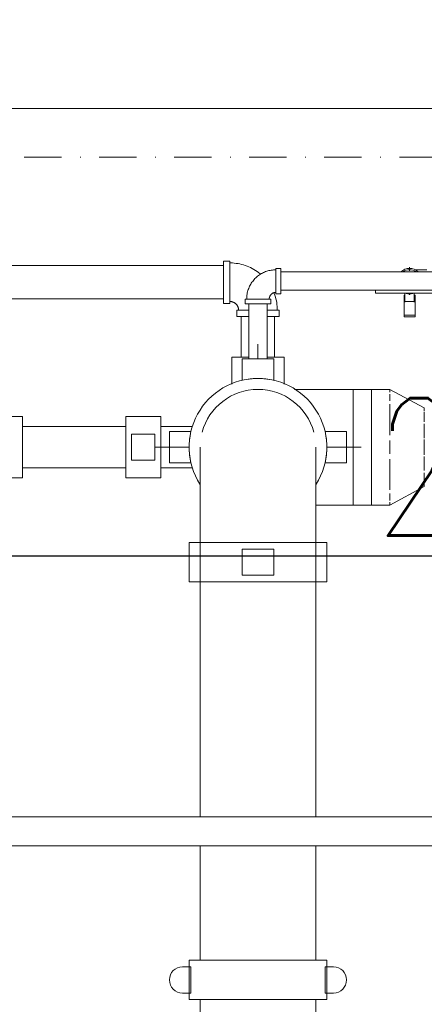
# Model space of a CAD drawing. Header units: millimetres. Extents: x -303 to 588072, y -379 to 357555.
# Tile 39 of 88: x 562839 to 562898, y 340420 to 340563. Entities that reach past the tile are written whole.
import ezdxf

# ---------------------------------------------------------------- set-up
doc = ezdxf.new("R2010")
doc.units = ezdxf.units.MM
doc.header["$LTSCALE"] = 0.15
doc.header["$MEASUREMENT"] = 0
doc.header["$PDSIZE"] = -5
doc.linetypes.add('Kropki i Kreski', pattern=[72, 36, -18, 0, -18])
for name, color, linetype in [('2_ściany wewnętrzne.ISTN', 7, 'Continuous'), ('3_pompownia.K_IR', 7, 'Continuous'), ('4_osie.ISTN', 7, 'Continuous'), ('RFD_3', 4, 'Continuous'), ('RFD_5', 8, 'Continuous'), ('RFD_5 @ 10', 8, 'Continuous')]:
    doc.layers.add(name, color=color, linetype=linetype)
doc.styles.get("Standard").update_dxf_attribs({"font": 'simplex.shx', "width": 0.75})
doc.dimstyles.new('opis 1.1', dxfattribs={"dimscale": 0, "dimtxt": 2, "dimasz": 1, "dimexe": 0.5, "dimexo": 1, "dimgap": 0, "dimtad": 0, "dimdec": 1, "dimrnd": 0.5, "dimdsep": 46, "dimtxsty": 'Standard', "dimblk1": 'OBLIQUE', "dimblk2": 'OBLIQUE', "dimsah": 1, "dimcen": 1, "dimdle": 0.5, "dimclrd": 256, "dimclre": 256, "dimclrt": 4, "dimadec": 0, "dimazin": 2, "dimtm": 1e-09, "dimtfac": 0.75, "dimtdec": 1, "dimtmove": 0, "dimatfit": 3, "dimfxl": 0, "dimtvp": 0.75, "dimtolj": 1, "dimtzin": 0, "dimlwd": -1, "dimlwe": -1, "dimarcsym": 0})

# ---------------------------------------------------------------- blocks, each defined once
blk = doc.blocks.new('rfrefrffff')
at = {"layer": '2_ściany wewnętrzne.ISTN', "color": 252, "linetype": 'Continuous', "lineweight": 0, "flags": 128}
blk.add_lwpolyline([(562759.63, 340549.94), (563208.63, 340549.94)], dxfattribs=at)
at = {"layer": '3_pompownia.K_IR', "color": 254, "linetype": 'Continuous', "lineweight": 15}
for p, q in [((562868.69, 340527.11), (562774.73, 340527.11)), ((562869.62, 340527.77), (562868.69, 340527.77)), ((562868.69, 340527.77), (562868.69, 340521.61)), ((562869.62, 340521.61), (562869.62, 340527.77)), ((562895.71, 340526.33), (562895.71, 340526.86)), ((562895.71, 340526.71), (562895.71, 340526.86)), ((562895.71, 340526.71), (562895.71, 340526.86)), ((562876.99, 340526.71), (562876.3, 340526.71)), ((562876.3, 340526.71), (562876.3, 340523.01)), ((562876.99, 340523.01), (562876.99, 340526.71)), ((562907.71, 340526.19), (562876.99, 340526.19)), ((562898.22, 340526.5), (562896.54, 340526.5)), ((562876.3, 340523.01), (562876.99, 340523.01)), ((562876.99, 340523.52), (562907.71, 340523.52)), ((562890.78, 340523.52), (562890.78, 340523.08)), ((562890.78, 340523.08), (562900.64, 340523.08)), ((562894.91, 340521.96), (562894.91, 340522.8)), ((562895.05, 340522.8), (562894.91, 340522.8)), ((562895.04, 340523.08), (562895.04, 340521.8)), ((562895.71, 340522.86), (562895.71, 340523.08)), ((562895.71, 340522.86), (562895.71, 340523.01)), ((562895.71, 340522.86), (562895.71, 340523.01)), ((562896.51, 340522.8), (562896.37, 340522.8)), ((562896.39, 340521.8), (562896.39, 340523.08)), ((562896.51, 340522.8), (562896.51, 340521.96)), ((562774.73, 340522.27), (562868.69, 340522.27)), ((562868.69, 340521.61), (562869.62, 340521.61)), ((562871.84, 340522.25), (562871.84, 340521.56)), ((562875.54, 340522.25), (562871.84, 340522.25)), ((562871.84, 340521.56), (562875.54, 340521.56)), ((562872.34, 340521.56), (562872.34, 340513.56)), ((562875.04, 340513.56), (562875.04, 340521.56)), ((562875.54, 340521.56), (562875.54, 340522.25)), ((562894.91, 340521.91), (562894.91, 340521.96)), ((562894.91, 340519.91), (562894.91, 340521.91)), ((562896.51, 340521.91), (562894.91, 340521.91)), ((562896.51, 340521.96), (562896.51, 340521.91)), ((562896.51, 340521.91), (562896.51, 340519.91)), ((562870.61, 340520.62), (562870.61, 340519.69)), ((562872.33, 340520.62), (562870.61, 340520.62)), ((562870.61, 340519.69), (562872.33, 340519.69)), ((562871.27, 340519.69), (562871.27, 340513.77)), ((562876.77, 340520.62), (562875.04, 340520.62)), ((562875.04, 340519.69), (562876.77, 340519.69)), ((562876.11, 340513.77), (562876.11, 340519.69)), ((562876.77, 340519.69), (562876.77, 340520.62)), ((562894.91, 340519.66), (562894.91, 340519.91)), ((562894.91, 340519.91), (562896.51, 340519.91)), ((562894.91, 340519.66), (562896.51, 340519.66)), ((562896.51, 340519.91), (562896.51, 340519.66)), ((562873.69, 340513.56), (562873.69, 340515.69)), ((562869.88, 340513.77), (562869.88, 340509.85)), ((562872.33, 340513.77), (562869.88, 340513.77)), ((562875.97, 340513.56), (562871.4, 340513.56)), ((562871.4, 340513.56), (562871.4, 340511.65)), ((562877.5, 340513.77), (562875.05, 340513.77)), ((562875.97, 340511.65), (562875.97, 340513.56)), ((562877.5, 340509.85), (562877.5, 340513.77)), ((562871.4, 340510.43), (562871.4, 340511.65)), ((562875.97, 340511.65), (562875.97, 340510.43)), ((562872.34, 340510.6), (562872.34, 340510.52)), ((562875.04, 340510.52), (562875.04, 340510.6)), ((562890.2, 340509.11), (562887.53, 340509.11)), ((562887.53, 340509.11), (562887.53, 340500.69)), ((562887.53, 340500.69), (562887.53, 340509.11)), ((562890.2, 340500.69), (562890.2, 340509.11)), ((562892.86, 340509.11), (562890.2, 340509.11)), ((562890.2, 340509.11), (562890.2, 340492.28)), ((562897.84, 340506.41), (562892.86, 340509.11)), ((562892.86, 340508.69), (562892.86, 340509.11)), ((562892.86, 340507.44), (562892.86, 340508.42)), ((562892.86, 340502.44), (562892.86, 340506.95)), ((562897.84, 340506.41), (562897.84, 340505.94)), ((562897.84, 340505.78), (562897.84, 340504.4)), ((562839.49, 340505.14), (562834.41, 340505.14)), ((562839.49, 340500.69), (562839.49, 340505.14)), ((562859.56, 340505.14), (562854.48, 340505.14)), ((562854.48, 340505.14), (562854.48, 340500.69)), ((562859.56, 340500.69), (562859.56, 340505.14)), ((562897.84, 340504.07), (562897.84, 340502.03)), ((562854.48, 340503.71), (562839.49, 340503.71)), ((562855.33, 340502.6), (562855.33, 340498.79)), ((562858.72, 340502.6), (562855.33, 340502.6)), ((562858.72, 340498.79), (562858.72, 340502.6)), ((562864.2, 340503.71), (562859.56, 340503.71)), ((562860.82, 340502.98), (562860.82, 340498.41)), ((562862.73, 340502.98), (562860.82, 340502.98)), ((562862.73, 340502.98), (562863.94, 340502.98)), ((562883.43, 340502.98), (562884.65, 340502.98)), ((562886.55, 340502.98), (562884.65, 340502.98)), ((562886.55, 340498.41), (562886.55, 340502.98)), ((562892.86, 340499.71), (562892.86, 340501.67)), ((562897.84, 340501.79), (562897.84, 340499.6)), ((562839.49, 340496.25), (562839.49, 340500.69)), ((562854.48, 340500.69), (562854.48, 340496.25)), ((562858.69, 340500.69), (562863.68, 340500.69)), ((562859.56, 340496.25), (562859.56, 340500.69)), ((562883.69, 340500.69), (562888.69, 340500.69)), ((562886.55, 340500.69), (562888.69, 340500.69)), ((562887.53, 340500.69), (562887.53, 340492.28)), ((562887.53, 340492.28), (562887.53, 340500.69)), ((562890.2, 340492.28), (562890.2, 340500.69)), ((562855.33, 340498.79), (562858.72, 340498.79)), ((562860.82, 340498.41), (562862.73, 340498.41)), ((562863.94, 340498.41), (562862.73, 340498.41)), ((562884.65, 340498.41), (562883.43, 340498.41)), ((562884.65, 340498.41), (562886.55, 340498.41)), ((562892.86, 340494.48), (562892.86, 340498.95)), ((562897.84, 340499.35), (562897.84, 340497.31)), ((562839.49, 340497.68), (562854.48, 340497.68)), ((562859.56, 340497.68), (562864.2, 340497.68)), ((562897.84, 340496.98), (562897.84, 340495.6)), ((562835.39, 340496.25), (562839.49, 340496.25)), ((562854.48, 340496.25), (562859.56, 340496.25)), ((562865.27, 340496.11), (562865.27, 340446.94)), ((562882.1, 340446.94), (562882.1, 340496.11)), ((562897.84, 340495.45), (562897.84, 340494.98)), ((562892.86, 340492.28), (562897.84, 340494.98)), ((562892.86, 340492.96), (562892.86, 340493.94)), ((562892.86, 340492.28), (562892.86, 340492.69)), ((562887.53, 340492.28), (562890.2, 340492.28)), ((562890.2, 340492.28), (562892.86, 340492.28)), ((562863.68, 340486.82), (562863.68, 340481.11)), ((562873.69, 340486.82), (562863.68, 340486.82)), ((562873.69, 340486.85), (562865.27, 340486.85)), ((562865.27, 340486.85), (562873.69, 340486.85)), ((562882.1, 340486.85), (562873.69, 340486.85)), ((562873.69, 340486.85), (562882.1, 340486.85)), ((562883.69, 340486.82), (562873.69, 340486.82)), ((562883.69, 340481.11), (562883.69, 340486.82)), ((562875.97, 340485.87), (562871.4, 340485.87)), ((562871.4, 340485.87), (562871.4, 340482.06)), ((562875.97, 340482.06), (562875.97, 340485.87)), ((562863.68, 340481.11), (562873.69, 340481.11)), ((562871.4, 340482.06), (562875.97, 340482.06)), ((562873.69, 340481.11), (562883.69, 340481.11)), ((562901.1, 340446.94), (562833.95, 340446.94)), ((562833.95, 340442.72), (562901.1, 340442.72)), ((562865.27, 340442.72), (562865.27, 340426.06)), ((562882.1, 340426.06), (562882.1, 340442.72)), ((562863.94, 340425.1), (562862.73, 340425.1)), ((562863.68, 340426.06), (562863.68, 340420.34)), ((562863.68, 340426.06), (562883.69, 340426.06)), ((562863.94, 340421.29), (562863.94, 340425.1)), ((562884.65, 340425.1), (562883.43, 340425.1)), ((562883.43, 340425.1), (562883.43, 340421.29)), ((562883.69, 340420.34), (562883.69, 340426.06)), ((562862.73, 340421.29), (562863.94, 340421.29)), ((562883.43, 340421.29), (562884.65, 340421.29)), ((562883.69, 340420.34), (562863.68, 340420.34)), ((562865.27, 340420.34), (562865.27, 340392.6)), ((562882.1, 340409.49), (562882.1, 340420.34))]:
    blk.add_line(p, q, dxfattribs=at)
at = {"layer": '3_pompownia.K_IR', "color": 254, "linetype": 'Continuous', "lineweight": 15, "flags": 128}
for points in [[(562874.09, 340525.85), (562874, 340525.92), (562873.78, 340526.09), (562873.56, 340526.26), (562873.33, 340526.41), (562873.1, 340526.55), (562872.86, 340526.69), (562872.61, 340526.81), (562872.36, 340526.93), (562872.11, 340527.03), (562871.85, 340527.13), (562871.59, 340527.21), (562871.32, 340527.29), (562871.06, 340527.35), (562870.79, 340527.4), (562870.51, 340527.44), (562870.24, 340527.47), (562869.97, 340527.49), (562869.69, 340527.5), (562869.62, 340527.5)], [(562876.3, 340526.5), (562876.13, 340526.49), (562875.96, 340526.48), (562875.79, 340526.47), (562875.62, 340526.44), (562875.45, 340526.41), (562875.29, 340526.38), (562875.12, 340526.33), (562874.96, 340526.28), (562874.8, 340526.23), (562874.64, 340526.16), (562874.49, 340526.09), (562874.33, 340526.02), (562874.19, 340525.94), (562874.04, 340525.85), (562873.9, 340525.76), (562873.76, 340525.66), (562873.62, 340525.55), (562873.49, 340525.44), (562873.37, 340525.33), (562873.25, 340525.21), (562873.13, 340525.08), (562873.02, 340524.96), (562872.92, 340524.82), (562872.82, 340524.69), (562872.72, 340524.54), (562872.63, 340524.4), (562872.55, 340524.25), (562872.47, 340524.1), (562872.4, 340523.95), (562872.34, 340523.79), (562872.28, 340523.63), (562872.23, 340523.47), (562872.18, 340523.3), (562872.14, 340523.14), (562872.11, 340522.97), (562872.08, 340522.8), (562872.06, 340522.63), (562872.05, 340522.46), (562872.05, 340522.29), (562872.05, 340522.25)], [(562875.33, 340522.25), (562875.33, 340522.29), (562875.33, 340522.33), (562875.33, 340522.36), (562875.34, 340522.4), (562875.35, 340522.44), (562875.35, 340522.48), (562875.36, 340522.52), (562875.38, 340522.55), (562875.39, 340522.59), (562875.4, 340522.63), (562875.42, 340522.66), (562875.44, 340522.7), (562875.46, 340522.73), (562875.47, 340522.76), (562875.5, 340522.8), (562875.52, 340522.83), (562875.54, 340522.86), (562875.57, 340522.89), (562875.59, 340522.92), (562875.62, 340522.94), (562875.65, 340522.97), (562875.68, 340523), (562875.71, 340523.02), (562875.74, 340523.04), (562875.77, 340523.06), (562875.81, 340523.08), (562875.84, 340523.1), (562875.87, 340523.12), (562875.91, 340523.14), (562875.95, 340523.15), (562875.98, 340523.17), (562876.02, 340523.18), (562876.06, 340523.19), (562876.09, 340523.2), (562876.13, 340523.2), (562876.17, 340523.21), (562876.21, 340523.21), (562876.25, 340523.22), (562876.29, 340523.22), (562876.3, 340523.22)], [(562876.5, 340520.62), (562876.49, 340520.9), (562876.47, 340521.17), (562876.45, 340521.45), (562876.41, 340521.72), (562876.36, 340521.99), (562876.3, 340522.26), (562876.23, 340522.52), (562876.15, 340522.79), (562876.05, 340523.04), (562876.03, 340523.11)], [(562869.62, 340521.88), (562869.67, 340521.88), (562869.72, 340521.88), (562869.77, 340521.87), (562869.82, 340521.87), (562869.87, 340521.86), (562869.92, 340521.85), (562869.97, 340521.83), (562870.01, 340521.82), (562870.06, 340521.8), (562870.11, 340521.78), (562870.15, 340521.76), (562870.2, 340521.74), (562870.24, 340521.72), (562870.29, 340521.69), (562870.33, 340521.66), (562870.37, 340521.63), (562870.41, 340521.6), (562870.45, 340521.57), (562870.49, 340521.54), (562870.52, 340521.5), (562870.56, 340521.46), (562870.59, 340521.42), (562870.62, 340521.39), (562870.65, 340521.34), (562870.68, 340521.3), (562870.7, 340521.26), (562870.73, 340521.22), (562870.75, 340521.17), (562870.77, 340521.13), (562870.79, 340521.08), (562870.81, 340521.03), (562870.82, 340520.98), (562870.84, 340520.93), (562870.85, 340520.89), (562870.86, 340520.84), (562870.87, 340520.79), (562870.87, 340520.74), (562870.88, 340520.69), (562870.88, 340520.64), (562870.88, 340520.62)], [(562879.02, 340509.11), (562879.14, 340509.11), (562879.59, 340509.11), (562880.05, 340509.11), (562880.52, 340509.11), (562881.01, 340509.11), (562881.5, 340509.11), (562882, 340509.11), (562882.51, 340509.11), (562883.03, 340509.11), (562883.56, 340509.11), (562884.09, 340509.11), (562884.63, 340509.11), (562885.18, 340509.11), (562885.72, 340509.11), (562886.27, 340509.11), (562886.83, 340509.11), (562887.38, 340509.11), (562887.53, 340509.11)], [(562865.27, 340500.69), (562865.27, 340500.68), (562865.27, 340500.65), (562865.27, 340500.59), (562865.27, 340500.51), (562865.27, 340500.42), (562865.27, 340500.29), (562865.27, 340500.15), (562865.27, 340499.99), (562865.27, 340499.8), (562865.27, 340499.6), (562865.27, 340499.37), (562865.27, 340499.13), (562865.27, 340498.86), (562865.27, 340498.58), (562865.27, 340498.27), (562865.27, 340497.95), (562865.27, 340497.61), (562865.27, 340497.26), (562865.27, 340496.88), (562865.27, 340496.49), (562865.27, 340496.09), (562865.27, 340495.67), (562865.27, 340495.23), (562865.27, 340494.79), (562865.27, 340494.33), (562865.27, 340493.86), (562865.27, 340493.37), (562865.27, 340492.88), (562865.27, 340492.38), (562865.27, 340491.86), (562865.27, 340491.34), (562865.27, 340490.82), (562865.27, 340490.28), (562865.27, 340489.75), (562865.27, 340489.2), (562865.27, 340488.65), (562865.27, 340488.1), (562865.27, 340487.55), (562865.27, 340487), (562865.27, 340486.85)], [(562882.1, 340486.85), (562882.1, 340487.4), (562882.1, 340487.95), (562882.1, 340488.51), (562882.1, 340489.05), (562882.1, 340489.6), (562882.1, 340490.14), (562882.1, 340490.67), (562882.1, 340491.2), (562882.1, 340491.73), (562882.1, 340492.24), (562882.1, 340492.74), (562882.1, 340493.24), (562882.1, 340493.73), (562882.1, 340494.2), (562882.1, 340494.66), (562882.1, 340495.12), (562882.1, 340495.55), (562882.1, 340495.98), (562882.1, 340496.39), (562882.1, 340496.78), (562882.1, 340497.16), (562882.1, 340497.52), (562882.1, 340497.86), (562882.1, 340498.19), (562882.1, 340498.5), (562882.1, 340498.79), (562882.1, 340499.06), (562882.1, 340499.31), (562882.1, 340499.54), (562882.1, 340499.75), (562882.1, 340499.94), (562882.1, 340500.11), (562882.1, 340500.26), (562882.1, 340500.39), (562882.1, 340500.49), (562882.1, 340500.57), (562882.1, 340500.63), (562882.1, 340500.67), (562882.1, 340500.69)], [(562887.53, 340492.28), (562886.98, 340492.28), (562886.42, 340492.28), (562885.87, 340492.28), (562885.32, 340492.28), (562884.78, 340492.28), (562884.24, 340492.28), (562883.7, 340492.28), (562883.18, 340492.28), (562882.65, 340492.28), (562882.14, 340492.28)]]:
    blk.add_lwpolyline(points, dxfattribs=at)
at = {"layer": '3_pompownia.K_IR', "color": 254, "linetype": 'Continuous', "lineweight": 15}
for centre, radius, start, end in [((562895.71, 340524.86), 1.85, 46.2935, 133.7065), ((562895.71, 340524.86), 1.64, 55.0054, 124.9946), ((562895.71, 340524.86), 1.85, 255, 285), ((562873.69, 340500.69), 10.01, 90, 212.387), ((562873.69, 340500.69), 10.01, 90, 103.2044), ((562873.69, 340500.69), 10.01, 327.613, 90), ((562873.69, 340500.69), 10.01, 76.7956, 90), ((562873.69, 340500.69), 8.41, 90, 165), ((562873.69, 340500.69), 8.41, 90, 165), ((562873.69, 340500.69), 8.41, 15, 90), ((562873.69, 340500.69), 8.41, 15, 90), ((562873.69, 340500.69), 10.01, 166.7956, 180), ((562873.69, 340500.69), 10.01, 0, 13.2044), ((562873.69, 340500.69), 10.01, 180, 193.2044), ((562873.69, 340500.69), 10.01, 346.7956, 0), ((562862.73, 340423.2), 1.91, 90, 270), ((562884.65, 340423.2), 1.91, 270, 90)]:
    blk.add_arc(centre, radius, start, end, dxfattribs=at)
at = {"layer": '4_osie.ISTN', "color": 252, "linetype": 'Kropki i Kreski', "lineweight": 0}
blk.add_line((564414.73, 340542.88), (562540.38, 340542.88), dxfattribs=at)
blk = doc.blocks.new('_Oblique')
at = {"color": 0, "linetype": 'ByBlock', "lineweight": -2}
blk.add_line((-0.5, -0.5), (0.5, 0.5), dxfattribs=at)
blk = doc.blocks.new('*D1761')
at = {"layer": 'Defpoints', "color": 0, "lineweight": 80}
for p in [(562817.77, 340464.94), (562976.92, 340464.94), (562907.66, 340404.69)]:
    blk.add_point(p, dxfattribs=at)
at = {"layer": 'RFD_5'}
for p, q in [((562817.77, 340399.69), (562817.77, 340469.94)), ((562837.77, 340464.94), (562812.77, 340464.94)), ((562837.77, 340404.69), (562812.77, 340404.69))]:
    blk.add_line(p, q, dxfattribs=at)
at = {"layer": 'RFD_5', "xscale": 10, "yscale": 10, "zscale": 10}
for p, rotation in [((562817.77, 340464.94), 90), ((562817.77, 340404.69), 270)]:
    blk.add_blockref('_Oblique', p, dxfattribs=dict(at, rotation=rotation))
at = {"layer": 'RFD_5', "color": 4, "insert": (562802.77, 340434.81), "char_height": 20, "attachment_point": 5, "rotation": 90}
blk.add_mtext('\\A1;60', dxfattribs=at)
blk = doc.blocks.new('*D1762')
at = {"layer": 'Defpoints', "color": 0, "lineweight": 80}
for p in [(562817.85, 340474.86), (562980.53, 340474.86), (562976.92, 340464.94)]:
    blk.add_point(p, dxfattribs=at)
at = {"layer": 'RFD_5'}
for p, q in [((562817.85, 340459.94), (562817.85, 340479.86)), ((562837.85, 340474.86), (562812.85, 340474.86)), ((562789.55, 340464.33), (562817.85, 340469.9)), ((562789.55, 340442.9), (562789.55, 340464.33)), ((562837.85, 340464.94), (562812.85, 340464.94))]:
    blk.add_line(p, q, dxfattribs=at)
at = {"layer": 'RFD_5', "xscale": 10, "yscale": 10, "zscale": 10}
for p, rotation in [((562817.85, 340474.86), 90), ((562817.85, 340464.94), 270)]:
    blk.add_blockref('_Oblique', p, dxfattribs=dict(at, rotation=rotation))
at = {"layer": 'RFD_5', "color": 4, "insert": (562774.55, 340453.62), "char_height": 20, "attachment_point": 5, "rotation": 90}
blk.add_mtext('\\A1;10', dxfattribs=at)
blk = doc.blocks.new('*D1763')
at = {"layer": 'Defpoints', "color": 0, "lineweight": 80}
for p in [(562817.77, 340539.94), (562987.43, 340539.94), (562980.53, 340474.94)]:
    blk.add_point(p, dxfattribs=at)
at = {"layer": 'RFD_5'}
for p, q in [((562817.77, 340469.94), (562817.77, 340544.94)), ((562837.77, 340539.94), (562812.77, 340539.94)), ((562837.77, 340474.94), (562812.77, 340474.94))]:
    blk.add_line(p, q, dxfattribs=at)
at = {"layer": 'RFD_5', "xscale": 10, "yscale": 10, "zscale": 10}
for p, rotation in [((562817.77, 340539.94), 90), ((562817.77, 340474.94), 270)]:
    blk.add_blockref('_Oblique', p, dxfattribs=dict(at, rotation=rotation))
at = {"layer": 'RFD_5', "color": 4, "insert": (562802.77, 340493.59), "char_height": 20, "attachment_point": 5, "rotation": 90}
blk.add_mtext('\\A1;65', dxfattribs=at)
blk = doc.blocks.new('*D1764')
at = {"layer": 'Defpoints', "color": 0, "lineweight": 80}
for p in [(562817.77, 340549.94), (562991.03, 340549.94), (562987.43, 340539.94)]:
    blk.add_point(p, dxfattribs=at)
at = {"layer": 'RFD_5'}
for p, q in [((562802.77, 340570.86), (562802.77, 340549.44)), ((562817.77, 340534.94), (562817.77, 340554.94)), ((562837.77, 340549.94), (562812.77, 340549.94)), ((562802.77, 340549.44), (562817.77, 340544.94)), ((562837.77, 340539.94), (562812.77, 340539.94))]:
    blk.add_line(p, q, dxfattribs=at)
at = {"layer": 'RFD_5', "xscale": 10, "yscale": 10, "zscale": 10}
for p, rotation in [((562817.77, 340549.94), 90), ((562817.77, 340539.94), 270)]:
    blk.add_blockref('_Oblique', p, dxfattribs=dict(at, rotation=rotation))
at = {"layer": 'RFD_5', "color": 4, "insert": (562787.77, 340560.15), "char_height": 20, "attachment_point": 5, "rotation": 90}
blk.add_mtext('\\A1;10', dxfattribs=at)
blk = doc.blocks.new('*D1785')
at = {"layer": 'Defpoints', "color": 0, "lineweight": 80}
for p in [(562754.7, 340484.83), (562963.63, 340480.61), (562754.7, 340472.08)]:
    blk.add_point(p, dxfattribs=at)
at = {"layer": 'RFD_5'}
for p, q in [((562754.7, 340482.08), (562754.7, 340489.83)), ((562963.63, 340484.83), (562963.63, 340489.83)), ((562968.63, 340484.83), (562749.7, 340484.83))]:
    blk.add_line(p, q, dxfattribs=at)
at = {"layer": 'RFD_5', "xscale": 10, "yscale": 10, "zscale": 10, "rotation": 180}
blk.add_blockref('_Oblique', (562754.7, 340484.83), dxfattribs=at)
at = {"layer": 'RFD_5', "xscale": 10, "yscale": 10, "zscale": 10}
blk.add_blockref('_Oblique', (562963.63, 340484.83), dxfattribs=at)
at = {"layer": 'RFD_5', "color": 4, "insert": (562909.95, 340497.83), "char_height": 20, "attachment_point": 5}
blk.add_mtext('\\A1;209', dxfattribs=at)

msp = doc.modelspace()

# ---------------------------------------------------------------- block references
at = {"layer": 'RFD_3', "color": 3}
msp.add_blockref('rfrefrffff', (0, 0), dxfattribs=at)

# ---------------------------------------------------------------- dimensions: what is measured, and where the dimension line sits
at = {"layer": 'RFD_5 @ 10'}
for base, p1, p2, picture, middle in [((562817.77, 340549.94), (562987.43, 340539.94), (562991.03, 340549.94), '*D1764', (562787.77, 340549.44)), ((562817.7688, 340464.9356), (562907.6568, 340404.6915), (562976.9206, 340464.9356), '*D1761', (562802.7688, 340434.8136))]:
    dim = msp.add_linear_dim(base=base, p1=p1, p2=p2, angle=90, dimstyle='opis 1.1', override={"dimscale": 0, "dimblk1": 'Oblique', "dimblk2": 'Oblique', "dimtmove": 1}, dxfattribs=at)
    dim.commit()
    dim.dimension.update_dxf_attribs({"geometry": picture, "text_midpoint": middle})
for base, p1, p2, picture, middle in [((562817.77, 340539.94), (562980.53, 340474.94), (562987.43, 340539.94), '*D1763', (562817.77, 340493.59)), ((562817.85, 340474.86), (562976.92, 340464.94), (562980.53, 340474.86), '*D1762', (562789.55, 340464.33))]:
    dim = msp.add_linear_dim(base=base, p1=p1, p2=p2, angle=90, dimstyle='opis 1.1', override={"dimscale": 0, "dimblk1": 'Oblique', "dimblk2": 'Oblique', "dimtmove": 1}, dxfattribs=at)
    dim.commit()
    dim.dimension.update_dxf_attribs({"geometry": picture, "text_midpoint": middle, "dimtype": 160})
dim = msp.add_linear_dim(base=(562754.7, 340484.83), p1=(562963.63, 340480.61), p2=(562754.7, 340472.08), dimstyle='opis 1.1', override={"dimscale": 0, "dimblk1": 'Oblique', "dimblk2": 'Oblique', "dimtmove": 1}, dxfattribs=at)
dim.commit()
dim.dimension.update_dxf_attribs({"geometry": '*D1785', "text_midpoint": (562909.95, 340482.83), "dimtype": 160})

doc.saveas('drawing.dxf')
